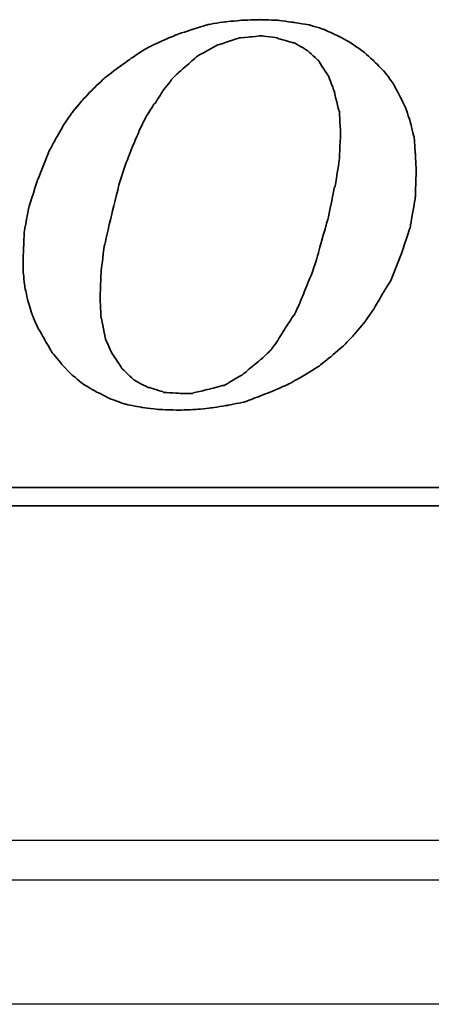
# Model space of a CAD drawing. Header units: millimetres. Extents: x 2891 to 6329, y -1599 to 860.
# Tile 249 of 256: x 3717 to 3722, y -225 to -212. Entities that reach past the tile are written whole.
import ezdxf
from ezdxf.lldxf.tags import DXFTag

# ---------------------------------------------------------------- set-up
doc = ezdxf.new("R2010")
doc.units = ezdxf.units.MM
doc.layers.get('0').update_dxf_attribs({"linetype": 'CONTINUOUS'})
doc.layers.add('DIM', color=4, linetype='CONTINUOUS')
doc.layers.add('layer 1', color=7, linetype='CONTINUOUS')
tags = doc.linetypes.add('DASHED', pattern=[25.72, 12.86, -12.86]).pattern_tags.tags
tags[6:7] = [DXFTag(74, 4), DXFTag(75, 0), DXFTag(340, '0'), DXFTag(46, 0.0), DXFTag(50, 0.0), DXFTag(44, 0.0), DXFTag(45, 0.0)]
tags[4:5] = [DXFTag(74, 4), DXFTag(75, 0), DXFTag(340, '0'), DXFTag(46, 0.0), DXFTag(50, 0.0), DXFTag(44, 0.0), DXFTag(45, 0.0)]

# ---------------------------------------------------------------- blocks, each defined once
blk = doc.blocks.new('TBI MOTION logo(完整正式版)')
at = {"layer": 'layer 1', "color": 22, "lineweight": 35}
for points, knots in [([(35.79625, -6.98375), (35.79625, -6.98375), (36.23125, -7.43875), (36.23125, -7.43875), (36.23125, -7.43875), (36.23125, -7.43875), (36.75625, -7.87125), (36.75625, -7.87125), (36.75625, -7.87125), (36.75625, -7.87125), (37.33125, -8.20375), (37.33125, -8.20375), (37.33125, -8.20375), (37.33125, -8.20375), (37.95625, -8.51875), (37.95625, -8.51875), (37.95625, -8.51875), (37.95625, -8.51875), (38.62625, -8.75875), (38.62625, -8.75875), (38.62625, -8.75875), (38.62625, -8.75875), (39.37125, -8.90375), (39.37125, -8.90375), (39.37125, -8.90375), (39.37125, -8.90375), (40.14125, -8.99875), (40.14125, -8.99875), (40.14125, -8.99875), (40.14125, -8.99875), (41.02625, -9.02375), (41.02625, -9.02375), (41.02625, -9.02375), (41.02625, -9.02375), (41.74625, -8.99875), (41.74625, -8.99875), (41.74625, -8.99875), (41.74625, -8.99875), (42.46625, -8.92375), (42.46625, -8.92375), (42.46625, -8.92375), (42.46625, -8.92375), (43.21125, -8.80625), (43.21125, -8.80625), (43.21125, -8.80625), (43.21125, -8.80625), (43.93125, -8.66375), (43.93125, -8.66375), (43.93125, -8.66375), (43.93125, -8.66375), (44.62625, -8.39875), (44.62625, -8.39875), (44.62625, -8.39875), (44.62625, -8.39875), (45.29625, -8.13375), (45.29625, -8.13375), (45.29625, -8.13375), (45.29625, -8.13375), (45.94625, -7.84375), (45.94625, -7.84375), (45.94625, -7.84375), (45.94625, -7.84375), (46.61625, -7.46375), (46.61625, -7.46375), (46.61625, -7.46375), (46.61625, -7.46375), (47.24125, -7.07875), (47.24125, -7.07875), (47.24125, -7.07875), (47.24125, -7.07875), (47.81625, -6.62375), (47.81625, -6.62375), (47.81625, -6.62375), (47.81625, -6.62375), (48.36875, -6.14375), (48.36875, -6.14375), (48.36875, -6.14375), (48.36875, -6.14375), (48.84625, -5.64125), (48.84625, -5.64125), (48.84625, -5.64125), (48.84625, -5.64125), (49.32625, -5.06375), (49.32625, -5.06375), (49.32625, -5.06375), (49.32625, -5.06375), (49.71125, -4.51374), (49.71125, -4.51374), (49.71125, -4.51374), (49.71125, -4.51374), (50.09625, -3.83874), (50.09625, -3.83874), (50.09625, -3.83874), (50.09625, -3.83874), (50.48125, -3.21374), (50.48125, -3.21374), (50.48125, -3.21374), (50.48125, -3.21374), (50.96125, -1.99125), (50.96125, -1.99125), (50.96125, -1.99125), (50.96125, -1.99125), (51.34375, -0.81875), (51.34375, -0.81875), (51.34375, -0.81875), (51.34375, -0.81875), (51.56125, 0.45624), (51.56125, 0.45624), (51.56125, 0.45624), (51.56125, 0.45624), (51.60625, 1.67624), (51.60625, 1.67624), (51.60625, 1.67624), (51.60625, 1.67624), (51.56125, 2.44625), (51.56125, 2.44625), (51.56125, 2.44625), (51.56125, 2.44625), (51.51125, 3.14125), (51.51125, 3.14125), (51.51125, 3.14125), (51.51125, 3.14125), (51.34375, 3.81125), (51.34375, 3.81125), (51.34375, 3.81125), (51.34375, 3.81125), (51.15125, 4.41125), (51.15125, 4.41125), (51.15125, 4.41125), (51.15125, 4.41125), (50.86125, 5.01125), (50.86125, 5.01125), (50.86125, 5.01125), (50.86125, 5.01125), (50.55125, 5.58875), (50.55125, 5.58875), (50.55125, 5.58875), (50.55125, 5.58875), (50.16625, 6.09125), (50.16625, 6.09125), (50.16625, 6.09125), (50.16625, 6.09125), (49.71125, 6.54875), (49.71125, 6.54875), (49.71125, 6.54875), (49.71125, 6.54875), (49.23125, 6.98125), (49.23125, 6.98125), (49.23125, 6.98125), (49.23125, 6.98125), (48.67875, 7.36625), (48.67875, 7.36625), (48.67875, 7.36625), (48.67875, 7.36625), (48.10375, 7.67625), (48.10375, 7.67625), (48.10375, 7.67625), (48.10375, 7.67625), (47.48125, 7.96375), (47.48125, 7.96375), (47.48125, 7.96375), (47.48125, 7.96375), (46.85625, 8.15625), (46.85625, 8.15625), (46.85625, 8.15625), (46.85625, 8.15625), (46.13625, 8.27624), (46.13625, 8.27624), (46.13625, 8.27624), (46.13625, 8.27624), (45.39125, 8.37125), (45.39125, 8.37125), (45.39125, 8.37125), (45.39125, 8.37125), (44.62625, 8.39624), (44.62625, 8.39624), (44.62625, 8.39624), (44.62625, 8.39624), (43.83625, 8.37125), (43.83625, 8.37125), (43.83625, 8.37125), (43.83625, 8.37125), (43.09125, 8.30125), (43.09125, 8.30125), (43.09125, 8.30125), (43.09125, 8.30125), (42.32125, 8.18125), (42.32125, 8.18125), (42.32125, 8.18125), (42.32125, 8.18125), (41.62875, 7.96375), (41.62875, 7.96375), (41.62875, 7.96375), (41.62875, 7.96375), (40.90625, 7.72625), (40.90625, 7.72625), (40.90625, 7.72625), (40.90625, 7.72625), (40.23624, 7.43625), (40.23624, 7.43625), (40.23624, 7.43625), (40.23624, 7.43625), (39.54124, 7.10125), (39.54124, 7.10125), (39.54124, 7.10125), (39.54124, 7.10125), (38.91625, 6.69125), (38.91625, 6.69125), (38.91625, 6.69125), (38.91625, 6.69125), (38.31625, 6.26125), (38.31625, 6.26125), (38.31625, 6.26125), (38.31625, 6.26125), (37.69125, 5.78125), (37.69125, 5.78125), (37.69125, 5.78125), (37.69125, 5.78125), (37.18625, 5.30125), (37.18625, 5.30125), (37.18625, 5.30125), (37.18625, 5.30125), (36.70625, 4.79624), (36.70625, 4.79624), (36.70625, 4.79624), (36.70625, 4.79624), (36.23125, 4.22125), (36.23125, 4.22125), (36.23125, 4.22125), (36.23125, 4.22125), (35.87124, 3.69375), (35.87124, 3.69375), (35.87124, 3.69375), (35.87124, 3.69375), (35.53125, 3.09125), (35.53125, 3.09125), (35.53125, 3.09125), (35.53125, 3.09125), (35.19875, 2.47125), (35.19875, 2.47125), (35.19875, 2.47125), (35.19875, 2.47125), (34.71625, 1.24625), (34.71625, 1.24625), (34.71625, 1.24625), (34.71625, 1.24625), (34.33125, 0.06874), (34.33125, 0.06874), (34.33125, 0.06874), (34.33125, 0.06874), (34.11625, -1.07875), (34.11625, -1.07875), (34.11625, -1.07875), (34.11625, -1.07875), (34.07125, -2.15875), (34.07125, -2.15875), (34.07125, -2.15875), (34.07125, -2.15875), (34.07125, -2.85375), (34.07125, -2.85375), (34.07125, -2.85375), (34.07125, -2.85375), (34.14125, -3.50375), (34.14125, -3.50375), (34.14125, -3.50375), (34.14125, -3.50375), (34.28625, -4.17375), (34.28625, -4.17375), (34.28625, -4.17375), (34.28625, -4.17375), (34.47625, -4.77624), (34.47625, -4.77624), (34.47625, -4.77624), (34.47625, -4.77624), (34.71625, -5.32625), (34.71625, -5.32625), (34.71625, -5.32625), (34.71625, -5.32625), (35.05375, -5.92875), (35.05375, -5.92875), (35.05375, -5.92875), (35.05375, -5.92875), (35.36375, -6.45375), (35.36375, -6.45375), (35.36375, -6.45375), (35.36375, -6.45375), (35.79625, -6.98375), (35.79625, -6.98375)], [0, 0, 0, 0, 0.01388889, 0.01388889, 0.01388889, 0.0138889, 0.02777778, 0.02777778, 0.02777778, 0.02777779, 0.04166667, 0.04166667, 0.04166667, 0.04166668, 0.05555556, 0.05555556, 0.05555556, 0.05555557, 0.06944444, 0.06944444, 0.06944444, 0.06944445, 0.08333333, 0.08333333, 0.08333333, 0.08333334, 0.09722222, 0.09722222, 0.09722222, 0.09722223, 0.11111111, 0.11111111, 0.11111111, 0.11111112, 0.125, 0.125, 0.125, 0.12500001, 0.13888889, 0.13888889, 0.13888889, 0.1388889, 0.15277778, 0.15277778, 0.15277778, 0.15277779, 0.16666667, 0.16666667, 0.16666667, 0.16666668, 0.18055556, 0.18055556, 0.18055556, 0.18055557, 0.19444444, 0.19444444, 0.19444444, 0.19444445, 0.20833333, 0.20833333, 0.20833333, 0.20833334, 0.22222222, 0.22222222, 0.22222222, 0.22222223, 0.23611111, 0.23611111, 0.23611111, 0.23611112, 0.25, 0.25, 0.25, 0.25000001, 0.26388889, 0.26388889, 0.26388889, 0.2638889, 0.27777778, 0.27777778, 0.27777778, 0.27777779, 0.29166667, 0.29166667, 0.29166667, 0.29166668, 0.30555556, 0.30555556, 0.30555556, 0.30555557, 0.31944444, 0.31944444, 0.31944444, 0.31944445, 0.33333333, 0.33333333, 0.33333333, 0.33333334, 0.34722222, 0.34722222, 0.34722222, 0.34722223, 0.36111111, 0.36111111, 0.36111111, 0.36111112, 0.375, 0.375, 0.375, 0.37500001, 0.38888889, 0.38888889, 0.38888889, 0.3888889, 0.40277778, 0.40277778, 0.40277778, 0.40277779, 0.41666667, 0.41666667, 0.41666667, 0.41666668, 0.43055556, 0.43055556, 0.43055556, 0.43055557, 0.44444444, 0.44444444, 0.44444444, 0.44444445, 0.45833333, 0.45833333, 0.45833333, 0.45833334, 0.47222222, 0.47222222, 0.47222222, 0.47222223, 0.48611111, 0.48611111, 0.48611111, 0.48611112, 0.5, 0.5, 0.5, 0.50000001, 0.51388889, 0.51388889, 0.51388889, 0.5138889, 0.52777778, 0.52777778, 0.52777778, 0.52777779, 0.54166667, 0.54166667, 0.54166667, 0.54166668, 0.55555556, 0.55555556, 0.55555556, 0.55555557, 0.56944444, 0.56944444, 0.56944444, 0.56944445, 0.58333333, 0.58333333, 0.58333333, 0.58333334, 0.59722222, 0.59722222, 0.59722222, 0.59722223, 0.61111111, 0.61111111, 0.61111111, 0.61111112, 0.625, 0.625, 0.625, 0.62500001, 0.63888889, 0.63888889, 0.63888889, 0.6388889, 0.65277778, 0.65277778, 0.65277778, 0.65277779, 0.66666667, 0.66666667, 0.66666667, 0.66666668, 0.68055556, 0.68055556, 0.68055556, 0.68055557, 0.69444444, 0.69444444, 0.69444444, 0.69444445, 0.70833333, 0.70833333, 0.70833333, 0.70833334, 0.72222222, 0.72222222, 0.72222222, 0.72222223, 0.73611111, 0.73611111, 0.73611111, 0.73611112, 0.75, 0.75, 0.75, 0.75000001, 0.76388889, 0.76388889, 0.76388889, 0.7638889, 0.77777778, 0.77777778, 0.77777778, 0.77777779, 0.79166667, 0.79166667, 0.79166667, 0.79166668, 0.80555556, 0.80555556, 0.80555556, 0.80555557, 0.81944444, 0.81944444, 0.81944444, 0.81944445, 0.83333333, 0.83333333, 0.83333333, 0.83333334, 0.84722222, 0.84722222, 0.84722222, 0.84722223, 0.86111111, 0.86111111, 0.86111111, 0.86111112, 0.875, 0.875, 0.875, 0.87500001, 0.88888889, 0.88888889, 0.88888889, 0.8888889, 0.90277778, 0.90277778, 0.90277778, 0.90277779, 0.91666667, 0.91666667, 0.91666667, 0.91666668, 0.93055556, 0.93055556, 0.93055556, 0.93055557, 0.94444444, 0.94444444, 0.94444444, 0.94444445, 0.95833333, 0.95833333, 0.95833333, 0.95833334, 0.97222222, 0.97222222, 0.97222222, 0.97222223, 0.98611111, 0.98611111, 0.98611111, 0.98611112, 1, 1, 1, 1]), ([(38.33875, 1.03124), (38.33875, 1.03124), (38.62625, 1.89625), (38.62625, 1.89625), (38.62625, 1.89625), (38.62625, 1.89625), (38.91625, 2.66375), (38.91625, 2.66375), (38.91625, 2.66375), (38.91625, 2.66375), (39.22625, 3.38125), (39.22625, 3.38125), (39.22625, 3.38125), (39.22625, 3.38125), (39.22625, 3.40624), (39.22625, 3.40624), (39.22625, 3.40624), (39.22625, 3.40624), (39.56124, 4.07624), (39.56124, 4.07624), (39.56124, 4.07624), (39.56124, 4.07624), (39.92125, 4.65125), (39.92125, 4.65125), (39.92125, 4.65125), (39.92125, 4.65125), (39.94625, 4.65125), (39.94625, 4.65125), (39.94625, 4.65125), (39.94625, 4.65125), (40.28125, 5.17875), (40.28125, 5.17875), (40.28125, 5.17875), (40.28125, 5.17875), (40.28125, 5.20375), (40.28125, 5.20375), (40.28125, 5.20375), (40.28125, 5.20375), (40.66875, 5.68625), (40.66875, 5.68625), (40.66875, 5.68625), (40.66875, 5.68625), (40.66875, 5.70625), (40.66875, 5.70625), (40.66875, 5.70625), (40.66875, 5.70625), (41.05124, 6.09125), (41.05124, 6.09125), (41.05124, 6.09125), (41.05124, 6.09125), (41.07625, 6.09125), (41.07625, 6.09125), (41.07625, 6.09125), (41.07625, 6.09125), (41.84125, 6.76625), (41.84125, 6.76625), (41.84125, 6.76625), (41.84125, 6.76625), (41.86625, 6.78625), (41.86625, 6.78625), (41.86625, 6.78625), (41.86625, 6.78625), (42.73125, 7.26624), (42.73125, 7.26624), (42.73125, 7.26624), (42.73125, 7.26624), (42.75625, 7.26624), (42.75625, 7.26624), (42.75625, 7.26624), (42.75625, 7.26624), (43.18625, 7.41125), (43.18625, 7.41125), (43.18625, 7.41125), (43.18625, 7.41125), (43.64125, 7.55625), (43.64125, 7.55625), (43.64125, 7.55625), (43.64125, 7.55625), (43.66625, 7.55625), (43.66625, 7.55625), (43.66625, 7.55625), (43.66625, 7.55625), (43.69125, 7.58124), (43.69125, 7.58124), (43.69125, 7.58124), (43.69125, 7.58124), (44.19125, 7.62625), (44.19125, 7.62625), (44.19125, 7.62625), (44.19125, 7.62625), (44.67125, 7.67625), (44.67125, 7.67625), (44.67125, 7.67625), (44.67125, 7.67625), (44.69625, 7.67625), (44.69625, 7.67625), (44.69625, 7.67625), (44.69625, 7.67625), (45.41875, 7.58124), (45.41875, 7.58124), (45.41875, 7.58124), (45.41875, 7.58124), (45.44125, 7.55625), (45.44125, 7.55625), (45.44125, 7.55625), (45.44125, 7.55625), (46.11125, 7.36625), (46.11125, 7.36625), (46.11125, 7.36625), (46.11125, 7.36625), (46.13625, 7.36625), (46.13625, 7.36625), (46.13625, 7.36625), (46.13625, 7.36625), (46.15875, 7.36625), (46.15875, 7.36625), (46.15875, 7.36625), (46.15875, 7.36625), (46.73625, 7.02624), (46.73625, 7.02624), (46.73625, 7.02624), (46.73625, 7.02624), (46.76125, 7.00624), (46.76125, 7.00624), (46.76125, 7.00624), (46.76125, 7.00624), (47.24125, 6.57124), (47.24125, 6.57124), (47.24125, 6.57124), (47.24125, 6.57124), (47.26625, 6.54875), (47.26625, 6.54875), (47.26625, 6.54875), (47.26625, 6.54875), (47.26625, 6.52375), (47.26625, 6.52375), (47.26625, 6.52375), (47.26625, 6.52375), (47.67375, 5.89875), (47.67375, 5.89875), (47.67375, 5.89875), (47.67375, 5.89875), (47.69625, 5.89875), (47.69625, 5.89875), (47.69625, 5.89875), (47.69625, 5.89875), (47.69625, 5.87625), (47.69625, 5.87625), (47.69625, 5.87625), (47.69625, 5.87625), (47.96125, 5.15625), (47.96125, 5.15625), (47.96125, 5.15625), (47.96125, 5.15625), (47.96125, 5.13125), (47.96125, 5.13125), (47.96125, 5.13125), (47.96125, 5.13125), (48.15125, 4.31875), (48.15125, 4.31875), (48.15125, 4.31875), (48.15125, 4.31875), (48.17625, 4.31875), (48.17625, 4.31875), (48.17625, 4.31875), (48.17625, 4.31875), (48.17625, 4.29125), (48.17625, 4.29125), (48.17625, 4.29125), (48.17625, 4.29125), (48.22625, 3.33125), (48.22625, 3.33125), (48.22625, 3.33125), (48.22625, 3.33125), (48.22625, 3.30875), (48.22625, 3.30875), (48.22625, 3.30875), (48.22625, 3.30875), (48.17625, 2.20624), (48.17625, 2.20624), (48.17625, 2.20624), (48.17625, 2.20624), (48.17625, 2.18124), (48.17625, 2.18124), (48.17625, 2.18124), (48.17625, 2.18124), (47.98375, 0.93624), (47.98375, 0.93624), (47.98375, 0.93624), (47.98375, 0.93624), (47.96125, 0.93624), (47.96125, 0.93624), (47.96125, 0.93624), (47.96125, 0.93624), (47.67375, -0.45874), (47.67375, -0.45874), (47.67375, -0.45874), (47.67375, -0.45874), (47.24125, -1.99125), (47.24125, -1.99125), (47.24125, -1.99125), (47.24125, -1.99125), (47.24125, -2.01874), (47.24125, -2.01874), (47.24125, -2.01874), (47.24125, -2.01874), (47.00125, -2.78375), (47.00125, -2.78375), (47.00125, -2.78375), (47.00125, -2.78375), (46.71125, -3.50375), (46.71125, -3.50375), (46.71125, -3.50375), (46.71125, -3.50375), (46.42625, -4.19875), (46.42625, -4.19875), (46.42625, -4.19875), (46.42625, -4.19875), (46.42625, -4.22375), (46.42625, -4.22375), (46.42625, -4.22375), (46.42625, -4.22375), (46.13625, -4.82374), (46.13625, -4.82374), (46.13625, -4.82374), (46.13625, -4.82374), (46.11125, -4.82374), (46.11125, -4.82374), (46.11125, -4.82374), (46.11125, -4.82374), (45.77625, -5.35125), (45.77625, -5.35125), (45.77625, -5.35125), (45.77625, -5.35125), (45.44125, -5.87875), (45.44125, -5.87875), (45.44125, -5.87875), (45.44125, -5.87875), (45.44125, -5.90375), (45.44125, -5.90375), (45.44125, -5.90375), (45.44125, -5.90375), (45.10625, -6.35875), (45.10625, -6.35875), (45.10625, -6.35875), (45.10625, -6.35875), (45.08125, -6.38375), (45.08125, -6.38375), (45.08125, -6.38375), (45.08125, -6.38375), (44.69625, -6.74375), (44.69625, -6.74375), (44.69625, -6.74375), (44.69625, -6.74375), (43.88375, -7.41625), (43.88375, -7.41625), (43.88375, -7.41625), (43.88375, -7.41625), (43.85625, -7.43875), (43.85625, -7.43875), (43.85625, -7.43875), (43.85625, -7.43875), (43.04125, -7.91875), (43.04125, -7.91875), (43.04125, -7.91875), (43.04125, -7.91875), (43.01625, -7.91875), (43.01625, -7.91875), (43.01625, -7.91875), (43.01625, -7.91875), (42.99625, -7.91875), (42.99625, -7.91875), (42.99625, -7.91875), (42.99625, -7.91875), (42.08125, -8.15875), (42.08125, -8.15875), (42.08125, -8.15875), (42.08125, -8.15875), (41.65125, -8.25625), (41.65125, -8.25625), (41.65125, -8.25625), (41.65125, -8.25625), (41.62875, -8.27875), (41.62875, -8.27875), (41.62875, -8.27875), (41.62875, -8.27875), (41.60125, -8.27875), (41.60125, -8.27875), (41.60125, -8.27875), (41.60125, -8.27875), (41.12125, -8.27875), (41.12125, -8.27875), (41.12125, -8.27875), (41.12125, -8.27875), (40.35624, -8.23125), (40.35624, -8.23125), (40.35624, -8.23125), (40.35624, -8.23125), (40.33125, -8.23125), (40.33125, -8.23125), (40.33125, -8.23125), (40.33125, -8.23125), (40.30625, -8.20375), (40.30625, -8.20375), (40.30625, -8.20375), (40.30625, -8.20375), (39.68375, -8.01375), (39.68375, -8.01375), (39.68375, -8.01375), (39.68375, -8.01375), (39.66124, -8.01375), (39.66124, -8.01375), (39.66124, -8.01375), (39.66124, -8.01375), (39.63625, -8.01375), (39.63625, -8.01375), (39.63625, -8.01375), (39.63625, -8.01375), (39.01125, -7.67875), (39.01125, -7.67875), (39.01125, -7.67875), (39.01125, -7.67875), (38.98875, -7.65375), (38.98875, -7.65375), (38.98875, -7.65375), (38.98875, -7.65375), (38.48625, -7.17375), (38.48625, -7.17375), (38.48625, -7.17375), (38.48625, -7.17375), (38.45875, -7.14875), (38.45875, -7.14875), (38.45875, -7.14875), (38.45875, -7.14875), (38.45875, -7.12875), (38.45875, -7.12875), (38.45875, -7.12875), (38.45875, -7.12875), (38.07625, -6.54875), (38.07625, -6.54875), (38.07625, -6.54875), (38.07625, -6.54875), (38.05125, -6.54875), (38.05125, -6.54875), (38.05125, -6.54875), (38.05125, -6.54875), (38.05125, -6.52875), (38.05125, -6.52875), (38.05125, -6.52875), (38.05125, -6.52875), (37.74125, -5.85375), (37.74125, -5.85375), (37.74125, -5.85375), (37.74125, -5.85375), (37.74125, -5.82875), (37.74125, -5.82875), (37.74125, -5.82875), (37.74125, -5.82875), (37.57375, -4.96875), (37.57375, -4.96875), (37.57375, -4.96875), (37.57375, -4.96875), (37.54625, -4.94375), (37.54625, -4.94375), (37.54625, -4.94375), (37.54625, -4.94375), (37.50125, -4.03375), (37.50125, -4.03375), (37.50125, -4.03375), (37.50125, -4.03375), (37.50125, -4.00875), (37.50125, -4.00875), (37.50125, -4.00875), (37.50125, -4.00875), (37.54625, -2.85375), (37.54625, -2.85375), (37.54625, -2.85375), (37.54625, -2.85375), (37.69125, -1.65875), (37.69125, -1.65875), (37.69125, -1.65875), (37.69125, -1.65875), (37.71624, -1.63375), (37.71624, -1.63375), (37.71624, -1.63375), (37.71624, -1.63375), (38.00375, -0.33875), (38.00375, -0.33875), (38.00375, -0.33875), (38.00375, -0.33875), (38.33875, 1.00624), (38.33875, 1.00624), (38.33875, 1.00624), (38.33875, 1.00624), (38.33875, 1.03124), (38.33875, 1.03124)], [0, 0, 0, 0, 0.01010101, 0.01010101, 0.01010101, 0.01010102, 0.02020202, 0.02020202, 0.02020202, 0.02020203, 0.03030303, 0.03030303, 0.03030303, 0.03030304, 0.04040404, 0.04040404, 0.04040404, 0.04040405, 0.05050505, 0.05050505, 0.05050505, 0.05050506, 0.06060606, 0.06060606, 0.06060606, 0.06060607, 0.07070707, 0.07070707, 0.07070707, 0.07070708, 0.08080808, 0.08080808, 0.08080808, 0.08080809, 0.09090909, 0.09090909, 0.09090909, 0.0909091, 0.1010101, 0.1010101, 0.1010101, 0.10101011, 0.11111111, 0.11111111, 0.11111111, 0.11111112, 0.12121212, 0.12121212, 0.12121212, 0.12121213, 0.13131313, 0.13131313, 0.13131313, 0.13131314, 0.14141414, 0.14141414, 0.14141414, 0.14141415, 0.15151515, 0.15151515, 0.15151515, 0.15151516, 0.16161616, 0.16161616, 0.16161616, 0.16161617, 0.17171717, 0.17171717, 0.17171717, 0.17171718, 0.18181818, 0.18181818, 0.18181818, 0.18181819, 0.19191919, 0.19191919, 0.19191919, 0.1919192, 0.2020202, 0.2020202, 0.2020202, 0.20202021, 0.21212121, 0.21212121, 0.21212121, 0.21212122, 0.22222222, 0.22222222, 0.22222222, 0.22222223, 0.23232323, 0.23232323, 0.23232323, 0.23232324, 0.24242424, 0.24242424, 0.24242424, 0.24242425, 0.25252525, 0.25252525, 0.25252525, 0.25252526, 0.26262626, 0.26262626, 0.26262626, 0.26262627, 0.27272727, 0.27272727, 0.27272727, 0.27272728, 0.28282828, 0.28282828, 0.28282828, 0.28282829, 0.29292929, 0.29292929, 0.29292929, 0.2929293, 0.3030303, 0.3030303, 0.3030303, 0.30303031, 0.31313131, 0.31313131, 0.31313131, 0.31313132, 0.32323232, 0.32323232, 0.32323232, 0.32323233, 0.33333333, 0.33333333, 0.33333333, 0.33333334, 0.34343434, 0.34343434, 0.34343434, 0.34343435, 0.35353535, 0.35353535, 0.35353535, 0.35353536, 0.36363636, 0.36363636, 0.36363636, 0.36363637, 0.37373737, 0.37373737, 0.37373737, 0.37373738, 0.38383838, 0.38383838, 0.38383838, 0.38383839, 0.39393939, 0.39393939, 0.39393939, 0.3939394, 0.4040404, 0.4040404, 0.4040404, 0.40404041, 0.41414141, 0.41414141, 0.41414141, 0.41414142, 0.42424242, 0.42424242, 0.42424242, 0.42424243, 0.43434343, 0.43434343, 0.43434343, 0.43434344, 0.44444444, 0.44444444, 0.44444444, 0.44444445, 0.45454545, 0.45454545, 0.45454545, 0.45454546, 0.46464646, 0.46464646, 0.46464646, 0.46464647, 0.47474747, 0.47474747, 0.47474747, 0.47474748, 0.48484848, 0.48484848, 0.48484848, 0.48484849, 0.49494949, 0.49494949, 0.49494949, 0.4949495, 0.50505051, 0.50505051, 0.50505051, 0.50505052, 0.51515152, 0.51515152, 0.51515152, 0.51515153, 0.52525253, 0.52525253, 0.52525253, 0.52525254, 0.53535354, 0.53535354, 0.53535354, 0.53535355, 0.54545455, 0.54545455, 0.54545455, 0.54545456, 0.55555556, 0.55555556, 0.55555556, 0.55555557, 0.56565657, 0.56565657, 0.56565657, 0.56565658, 0.57575758, 0.57575758, 0.57575758, 0.57575759, 0.58585859, 0.58585859, 0.58585859, 0.5858586, 0.5959596, 0.5959596, 0.5959596, 0.59595961, 0.60606061, 0.60606061, 0.60606061, 0.60606062, 0.61616162, 0.61616162, 0.61616162, 0.61616163, 0.62626263, 0.62626263, 0.62626263, 0.62626264, 0.63636364, 0.63636364, 0.63636364, 0.63636365, 0.64646465, 0.64646465, 0.64646465, 0.64646466, 0.65656566, 0.65656566, 0.65656566, 0.65656567, 0.66666667, 0.66666667, 0.66666667, 0.66666668, 0.67676768, 0.67676768, 0.67676768, 0.67676769, 0.68686869, 0.68686869, 0.68686869, 0.6868687, 0.6969697, 0.6969697, 0.6969697, 0.69696971, 0.70707071, 0.70707071, 0.70707071, 0.70707072, 0.71717172, 0.71717172, 0.71717172, 0.71717173, 0.72727273, 0.72727273, 0.72727273, 0.72727274, 0.73737374, 0.73737374, 0.73737374, 0.73737375, 0.74747475, 0.74747475, 0.74747475, 0.74747476, 0.75757576, 0.75757576, 0.75757576, 0.75757577, 0.76767677, 0.76767677, 0.76767677, 0.76767678, 0.77777778, 0.77777778, 0.77777778, 0.77777779, 0.78787879, 0.78787879, 0.78787879, 0.7878788, 0.7979798, 0.7979798, 0.7979798, 0.79797981, 0.80808081, 0.80808081, 0.80808081, 0.80808082, 0.81818182, 0.81818182, 0.81818182, 0.81818183, 0.82828283, 0.82828283, 0.82828283, 0.82828284, 0.83838384, 0.83838384, 0.83838384, 0.83838385, 0.84848485, 0.84848485, 0.84848485, 0.84848486, 0.85858586, 0.85858586, 0.85858586, 0.85858587, 0.86868687, 0.86868687, 0.86868687, 0.86868688, 0.87878788, 0.87878788, 0.87878788, 0.87878789, 0.88888889, 0.88888889, 0.88888889, 0.8888889, 0.8989899, 0.8989899, 0.8989899, 0.89898991, 0.90909091, 0.90909091, 0.90909091, 0.90909092, 0.91919192, 0.91919192, 0.91919192, 0.91919193, 0.92929293, 0.92929293, 0.92929293, 0.92929294, 0.93939394, 0.93939394, 0.93939394, 0.93939395, 0.94949495, 0.94949495, 0.94949495, 0.94949496, 0.95959596, 0.95959596, 0.95959596, 0.95959597, 0.96969697, 0.96969697, 0.96969697, 0.96969698, 0.97979798, 0.97979798, 0.97979798, 0.97979799, 0.98989899, 0.98989899, 0.98989899, 0.989899, 1, 1, 1, 1]), ([(75.90875, -9.47875), (75.90875, -9.47875), (75.90875, -12.28625), (75.90875, -12.28625), (75.90875, -12.28625), (75.90875, -12.28625), (75.90875, -12.47875), (75.90875, -12.47875), (75.90875, -12.47875), (75.90875, -12.47875), (75.71625, -12.47875), (75.71625, -12.47875), (75.71625, -12.47875), (75.71625, -12.47875), (-88.32875, -12.47875), (-88.32875, -12.47875), (-88.32875, -12.47875), (-88.32875, -12.47875), (-88.32875, -13.29375), (-88.32875, -13.29375), (-88.32875, -13.29375), (-88.32875, -13.29375), (82.89125, -13.29375), (82.89125, -13.29375), (82.89125, -13.29375), (82.89125, -13.29375), (75.90875, -9.47875), (75.90875, -9.47875)], [0, 0, 0, 0, 0.14285714, 0.14285714, 0.14285714, 0.14285715, 0.28571429, 0.28571429, 0.28571429, 0.2857143, 0.42857143, 0.42857143, 0.42857143, 0.42857144, 0.57142857, 0.57142857, 0.57142857, 0.57142858, 0.71428571, 0.71428571, 0.71428571, 0.71428572, 0.85714286, 0.85714286, 0.85714286, 0.85714287, 1, 1, 1, 1])]:
    blk.add_open_spline(points, degree=3, knots=knots, dxfattribs=at)

msp = doc.modelspace()

# ---------------------------------------------------------------- linework, layer by layer
at = {"linetype": 'Continuous'}
msp.add_line((3899.613, -222.56), (3641.125, -222.561), dxfattribs=at)
at = {"linetype": 'DASHED'}
msp.add_line((3899.119, -224.61), (3641.125, -224.61), dxfattribs=at)
at = {"linetype": 'Continuous'}
msp.add_open_spline([(3899.492, -223.06), (3641.125, -223.06)], degree=1, dxfattribs=at)

# ---------------------------------------------------------------- block references
at = {"layer": 'DIM', "color": 7, "xscale": 0.2802190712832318, "yscale": 0.2802190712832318, "zscale": 0.2802190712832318}
msp.add_blockref('TBI MOTION logo(完整正式版)', (3707.366, -214.653), dxfattribs=at)

doc.saveas('drawing.dxf')
